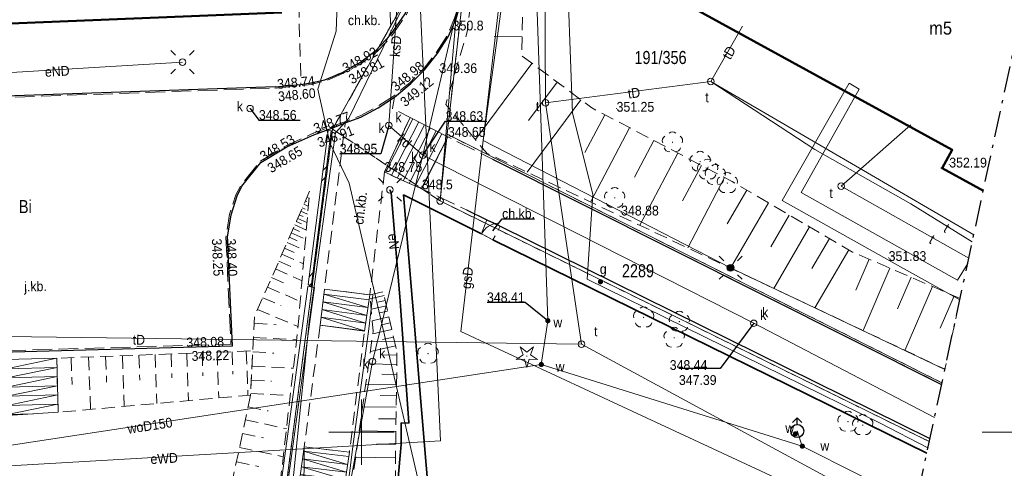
# Model space of a CAD drawing. Header units: metres. Extents: x 6605396 to 6605688, y 5559202 to 5559407.
# Tile 5 of 12: x 6605574 to 6605649, y 5559247 to 5559282. Entities that reach past the tile are written whole.
import ezdxf

# ---------------------------------------------------------------- set-up
doc = ezdxf.new("R2010")
doc.units = ezdxf.units.M
doc.header["$MEASUREMENT"] = 0
for name, pattern in [('1.0_0.5', [1.5, 1, -0.5]), ('1.5_0.5', [2, 1.5, -0.5]), ('212-500', [3.5, 2, -0.625, 0.25, -0.625]), ('219-500', [0]), ('egug-500', [1, 0.5, -0.5]), ('otof_500', [0])]:
    doc.linetypes.add(name, pattern=pattern)
doc.layers.get('0').update_dxf_attribs({"color": 2, "linetype": 'CONTINUOUS', "lineweight": 5})
for name, color, linetype in [('000 Inne (niezydentyfikowane)', 7, 'CONTINUOUS'), ('202-punkt graniczny', 7, 'CONTINUOUS'), ('203-punkt graniczny', 7, 'CONTINUOUS'), ('210-oznaczenie konturu użytku gruntowego', 7, 'CONTINUOUS'), ('211-numer działki ewidencyjnej', 7, 'CONTINUOUS'), ('218-kontur użytku gruntowego', 7, 'CONTINUOUS'), ('219-działka ewidencyjna', 7, 'CONTINUOUS'), ('312-budynek ewidencyjny', 7, 'CONTINUOUS'), ('312-oznaczenie budynku ewidencyjnego-Atr117', 7, 'CONTINUOUS'), ('chodnik', 7, 'CONTINUOUS'), ('chodnik-Atr17', 7, 'CONTINUOUS'), ('drzewo iglaste', 7, 'CONTINUOUS'), ('drzewo liściaste', 7, 'CONTINUOUS'), ('furtka', 7, 'CONTINUOUS'), ('hydrant', 7, 'CONTINUOUS'), ('inna budowla', 7, 'CONTINUOUS'), ('jezdnia', 7, 'CONTINUOUS'), ('jezdnia-Atr17', 7, 'CONTINUOUS'), ('komora podziemna', 7, 'CONTINUOUS'), ('krawężnik', 7, 'CONTINUOUS'), ('latarnia', 7, 'CONTINUOUS'), ('maszt oświetleniowy', 7, 'CONTINUOUS'), ('Obszar opracowania', 7, 'CONTINUOUS'), ('obudowa ochronna przewodu', 7, 'CONTINUOUS'), ('ogrodzenie trwałe', 7, 'CONTINUOUS'), ('pikieta naturalna', 7, 'CONTINUOUS'), ('pikieta naturalna-Atr2', 7, 'CONTINUOUS'), ('pikieta sztuczna', 7, 'CONTINUOUS'), ('pikieta sztuczna-Atr2', 7, 'CONTINUOUS'), ('plac gier i zabaw', 7, 'CONTINUOUS'), ('przewód ciepłowniczy', 7, 'CONTINUOUS'), ('przewód elektroenergetyczny podziemny', 7, 'CONTINUOUS'), ('przewód elektroenergetyczny podziemny-Atr1', 7, 'CONTINUOUS'), ('przewód gazowy', 7, 'CONTINUOUS'), ('przewód gazowy-Atr1', 7, 'CONTINUOUS'), ('przewód kanalizacyjny', 7, 'CONTINUOUS'), ('przewód kanalizacyjny-Atr1', 7, 'CONTINUOUS'), ('przewód telekomunikacyjny podziemny', 7, 'CONTINUOUS'), ('przewód telekomunikacyjny podziemny-Atr1', 7, 'CONTINUOUS'), ('przewód wodociągowy', 7, 'CONTINUOUS'), ('przewód wodociągowy-Atr1', 7, 'CONTINUOUS'), ('Punkt budynku', 7, 'CONTINUOUS'), ('rzedna', 7, 'CONTINUOUS'), ('rzedna-Atr2', 7, 'CONTINUOUS'), ('rzedna-Atr3', 7, 'CONTINUOUS'), ('schody w ciągu komunikacyjnym', 7, 'CONTINUOUS'), ('skarpa nieumocniona', 7, 'CONTINUOUS'), ('studnia kanalizacyjna', 7, 'CONTINUOUS'), ('studnia kanalizacyjna-Atr17', 7, 'CONTINUOUS'), ('słup przewodów napowietrznych', 7, 'CONTINUOUS'), ('Wstawianie ramki sekcyjnej z opisem', 7, 'CONTINUOUS'), ('właz do komory lub kanału - okrągły', 7, 'CONTINUOUS'), ('właz do komory lub kanału - okrągły-Atr17', 7, 'CONTINUOUS'), ('zasuwa lub zawór', 7, 'CONTINUOUS'), ('zasuwa lub zawór-Atr17', 7, 'CONTINUOUS'), ('ściana oporowa (linia)', 7, 'CONTINUOUS'), ('ściana oporowa (poligon)', 7, 'CONTINUOUS')]:
    doc.layers.add(name, color=color, linetype=linetype)
doc.styles.get("Standard").update_dxf_attribs({"font": 'Working1250.shx', "width": 0.75})
doc.linetypes.add('902-500', pattern='A,3.75,0,[1,ksztalty.shx,S=0.5,R=0,X=0,Y=0],3.75', length=7.5)
doc.linetypes.add('otdn_500', pattern='A,5,0,[21,ksztalty.shx,S=0.5,R=0,X=-1,Y=0]', length=5)

# ---------------------------------------------------------------- blocks, each defined once
blk = doc.blocks.new('PUNKTBUD')
at = {"color": 0}
blk.add_circle((0, 0), 0.045, dxfattribs=at)
blk = doc.blocks.new('203')
at = {"linetype": 'Continuous', "lineweight": 0}
h = blk.add_hatch(color=0, dxfattribs=at)
edge = h.paths.add_edge_path()
edge.add_arc((0, 0), 0.045, 0, 360)
blk = doc.blocks.new('202')
at = {"color": 0, "linetype": 'Continuous', "lineweight": 0}
blk.add_circle((0, 0), 0.25, dxfattribs=at)
blk = doc.blocks.new('OP021')
at = {"linetype": 'Continuous', "lineweight": 13}
h = blk.add_hatch(color=0, dxfattribs=at)
edge = h.paths.add_edge_path()
edge.add_arc((0, 0), 0.05, 0, 360)
at = {"color": 0, "linetype": 'Continuous', "lineweight": 13}
for centre, start, end in [((0, 0.4), 49.272, 130.728), ((-0.38, 0.124), 121.308, 202.548), ((0.38, 0.124), 337.452, 58.692), ((-0.235, -0.324), 193.221, 274.871), ((0.235, -0.324), 265.129, 346.779)]:
    blk.add_arc(centre, 0.4, start, end, dxfattribs=at)
blk = doc.blocks.new('US15')
at = {"color": 0, "linetype": 'Continuous', "lineweight": 13}
blk.add_circle((0, 0), 0.25, dxfattribs=at)
blk = doc.blocks.new('US22')
at = {"color": 0, "linetype": 'Continuous', "lineweight": 13}
blk.add_circle((0, 0), 0.25, dxfattribs=at)
blk = doc.blocks.new('PW01')
at = {"linetype": 'Continuous', "lineweight": 13}
h = blk.add_hatch(color=0, dxfattribs=at)
edge = h.paths.add_edge_path()
edge.add_arc((0, 0), 0.045, 0, 360)
blk = doc.blocks.new('SUEM')
at = {"linetype": 'Continuous'}
h = blk.add_hatch(color=0, dxfattribs=at)
h.dxf.hatch_style = 1
edge = h.paths.add_edge_path()
edge.add_arc((0, 0), 0.25, 0, 360)
at = {"color": 0, "linetype": 'Continuous'}
for p, q in [((-0.53, 0.531), (-0.882, 0.885)), ((0.532, 0.531), (0.884, 0.885)), ((-0.53, -0.53), (-0.882, -0.883)), ((0.532, -0.53), (0.884, -0.883))]:
    blk.add_line(p, q, dxfattribs=at)
blk.add_circle((0, 0), 0.25, dxfattribs=at)
blk = doc.blocks.new('SM01')
at = {"color": 0, "linetype": 'Continuous', "lineweight": 13}
for p, q in [((-0.53, 0.531), (-0.883, 0.884)), ((0.531, 0.531), (0.884, 0.884)), ((-0.53, -0.53), (-0.883, -0.883)), ((0.531, -0.53), (0.884, -0.883))]:
    blk.add_line(p, q, dxfattribs=at)
blk.add_circle((0, 0), 0.25, dxfattribs=at)
blk = doc.blocks.new('US25')
at = {"linetype": 'Continuous', "lineweight": 0}
h = blk.add_hatch(color=0, dxfattribs=at)
edge = h.paths.add_edge_path()
edge.add_arc((0, 0), 0.2, 0, 360)
blk = doc.blocks.new('SUWH')
at = {"color": 0, "linetype": 'Continuous'}
for p in [(-0.354, 0.646), (0, 0.5), (0.354, 0.646)]:
    blk.add_line(p, (0, 1), dxfattribs=at)
blk.add_circle((0, 0), 0.5, dxfattribs=at)
blk = doc.blocks.new('OK04')
at = {"color": 0, "linetype": 'Continuous', "lineweight": 0}
blk.add_arc((1.5, 0.001), 1.5, 120, 180, dxfattribs=at)
blk = doc.blocks.new('OP011')
at = {"linetype": 'Continuous', "lineweight": 13}
h = blk.add_hatch(color=0, dxfattribs=at)
edge = h.paths.add_edge_path()
edge.add_arc((0, 0), 0.05, 0, 360)
at = {"color": 0, "linetype": 'Continuous', "lineweight": 13}
for p, q in [((-0.828, -0.268), (-0.283, 0.093)), ((-0.283, 0.093), (-0.512, 0.706)), ((-0.512, 0.706), (0, 0.299)), ((0, 0.299), (0.512, 0.706)), ((0.512, 0.706), (0.283, 0.093)), ((0.283, 0.093), (0.828, -0.268)), ((-0.175, -0.24), (-0.828, -0.268)), ((0, -0.87), (-0.175, -0.24)), ((0.175, -0.24), (0, -0.87)), ((0.828, -0.268), (0.175, -0.24))]:
    blk.add_line(p, q, dxfattribs=at)

msp = doc.modelspace()

# ---------------------------------------------------------------- linework, layer by layer
at = {"layer": '000 Inne (niezydentyfikowane)', "color": 7, "linetype": 'Continuous', "lineweight": 13}
for p, q in [((6605612.28, 5559280.25), (6605610.14, 5559280.3)), ((6605613.04, 5559278.23), (6605608.71, 5559272.41)), ((6605614.97, 5559276.8), (6605612.78, 5559273.85)), ((6605616.79, 5559275.45), (6605612.67, 5559269.91)), ((6605618.62, 5559274.3), (6605617.1, 5559271.42)), ((6605620.5, 5559273.31), (6605617.52, 5559267.62)), ((6605622.37, 5559272.34), (6605620.89, 5559269.53)), ((6605624.2, 5559271.37), (6605621.3, 5559265.84)), ((6605626.01, 5559270.42), (6605624.58, 5559267.7)), ((6605627.79, 5559269.49), (6605624.97, 5559264.11)), ((6605629.5, 5559268.52), (6605628, 5559265.96)), ((6605631.14, 5559267.56), (6605628.23, 5559262.57)), ((6605632.74, 5559266.62), (6605631.33, 5559264.2)), ((6605634.3, 5559265.72), (6605631.55, 5559261.01)), ((6605635.81, 5559264.83), (6605634.48, 5559262.54)), ((6605637.29, 5559263.96), (6605634.7, 5559259.52)), ((6605638.86, 5559263.24), (6605637.84, 5559260.88)), ((6605640.45, 5559262.56), (6605638.4, 5559257.78)), ((6605642.07, 5559261.86), (6605641.03, 5559259.44)), ((6605601.73, 5559260.46), (6605600.66, 5559260.22)), ((6605643.71, 5559261.16), (6605641.6, 5559256.27)), ((6605601.81, 5559260.08), (6605601.25, 5559259.96)), ((6605645.36, 5559260.44), (6605644.29, 5559257.97)), ((6605601.9, 5559259.68), (6605600.73, 5559259.42)), ((6605601.99, 5559259.27), (6605601.38, 5559259.13)), ((6605602.09, 5559258.83), (6605600.81, 5559258.54)), ((6605602.2, 5559258.37), (6605601.52, 5559258.22)), ((6605602.31, 5559257.86), (6605600.85, 5559257.53)), ((6605602.44, 5559257.27), (6605601.6, 5559257.09)), ((6605602.59, 5559256.62), (6605600.67, 5559256.19)), ((6605602.71, 5559255.93), (6605601.66, 5559255.9)), ((6605602.7, 5559255.2), (6605600.53, 5559255.23)), ((6605602.69, 5559254.43), (6605601.56, 5559254.45)), ((6605602.68, 5559253.63), (6605600.31, 5559253.67)), ((6605602.66, 5559252.8), (6605601.43, 5559252.82)), ((6605602.65, 5559251.93), (6605600.08, 5559251.96)), ((6605602.64, 5559251.02), (6605601.3, 5559251.04)), ((6605602.63, 5559250.07), (6605599.82, 5559250.11)), ((6605602.61, 5559249.08), (6605601.15, 5559249.1)), ((6605602.6, 5559248.05), (6605599.54, 5559248.09))]:
    msp.add_line(p, q, dxfattribs=at)
at = {"layer": '218-kontur użytku gruntowego', "color": 3, "linetype": 'egug-500', "lineweight": 18, "flags": 128}
for points in [[(6605604.2, 5559284.6), (6605597.78, 5559273.2)], [(6605597.78, 5559273.2), (6605604.2, 5559284.6)], [(6605606.55, 5559272.81), (6605607.82, 5559283.98)], [(6605607.82, 5559283.98), (6605606.55, 5559272.81)], [(6605593.27, 5559238.55), (6605597.78, 5559273.2)], [(6605597.78, 5559273.2), (6605593.27, 5559238.55)], [(6605597.78, 5559273.2), (6605606.02, 5559267.7)], [(6605606.02, 5559267.7), (6605597.78, 5559273.2)], [(6605644.431, 5559253.784), (6605606.55, 5559272.81)], [(6605606.55, 5559272.81), (6605644.431, 5559253.784)], [(6605606.02, 5559267.7), (6605643.462, 5559249.287)], [(6605643.462, 5559249.287), (6605606.02, 5559267.7)]]:
    msp.add_lwpolyline(points, dxfattribs=at)
at = {"layer": '219-działka ewidencyjna', "color": 7, "linetype": '219-500', "lineweight": 18, "flags": 128}
for points in [[(6605606.02, 5559267.7), (6605609.96, 5559313.32)], [(6605604.2, 5559284.6), (6605597.78, 5559273.2)], [(6605607.82, 5559283.98), (6605606.55, 5559272.81)], [(6605597.78, 5559273.2), (6605589.649, 5559210.756)], [(6605606.02, 5559267.7), (6605606.55, 5559272.81)], [(6605644.431, 5559253.784), (6605606.55, 5559272.81)], [(6605643.462, 5559249.287), (6605606.02, 5559267.7)]]:
    msp.add_lwpolyline(points, dxfattribs=at)
at = {"layer": '312-budynek ewidencyjny', "color": 7, "linetype": 'Continuous', "lineweight": 50, "flags": 128}
for points in [[(6605645.21, 5559271.62), (6605618.86, 5559286.08)], [(6605593.89, 5559282.13), (6605568.06, 5559281.07)], [(6605644.44, 5559270.22), (6605645.21, 5559271.62)], [(6605647.599, 5559268.486), (6605644.44, 5559270.22)]]:
    msp.add_lwpolyline(points, dxfattribs=at)
at = {"layer": 'chodnik', "color": 7, "linetype": '1.0_0.5', "lineweight": 18, "flags": 128}
for points in [[(6605595.19, 5559282.75), (6605595.36, 5559276.62), (6605596.12, 5559276.74), (6605597.18, 5559276.97), (6605598.58, 5559277.57), (6605599.92, 5559278.32), (6605601.11, 5559279.23), (6605602.25, 5559280.44), (6605601.83, 5559291.06), (6605601.78, 5559291.05), (6605597.75, 5559290.91), (6605597.97, 5559284.81), (6605596.7, 5559283.86), (6605595.8, 5559283.19)], [(6605603.71, 5559274.09), (6605602.36, 5559274.77), (6605602.51, 5559275.65), (6605601.28, 5559274.84), (6605599.94, 5559274.11), (6605598.75, 5559273.67), (6605597.15, 5559260.96), (6605600.63, 5559260.52), (6605601.76, 5559269.92), (6605603.08, 5559269.29), (6605601.76, 5559269.92)], [(6605609.6, 5559266.27), (6605609.18, 5559265.18), (6605610.06, 5559264.73), (6605610.61, 5559265.78)], [(6605596.82, 5559258.2), (6605595.61, 5559248.88), (6605599.07, 5559248.48), (6605600.23, 5559257.75)]]:
    msp.add_lwpolyline(points, close=True, dxfattribs=at)
at = {"layer": 'chodnik-Atr17', "color": 7, "flags": 128}
msp.add_lwpolyline([(6605610.06, 5559265.41), (6605610.76, 5559266.34), (6605613.236, 5559266.34)], dxfattribs=at)
at = {"layer": 'furtka', "color": 7, "linetype": 'otof_500', "lineweight": 18, "flags": 128}
msp.add_lwpolyline([(6605609.18, 5559265.18), (6605610.06, 5559264.73)], dxfattribs=at)
at = {"layer": 'inna budowla', "color": 7, "linetype": 'Continuous', "lineweight": 18, "flags": 128}
msp.add_lwpolyline([(6605597.05, 5559231.05), (6605597.69, 5559235.54), (6605598.76, 5559244.39), (6605599.34, 5559248.91), (6605600.56, 5559257.91), (6605600.87, 5559260.52)], dxfattribs=at)
at = {"layer": 'jezdnia', "color": 7, "linetype": '1.5_0.5', "lineweight": 18, "flags": 128}
msp.add_lwpolyline([(6605569.83, 5559275.53), (6605570.33, 5559261.6), (6605559.04, 5559261.38), (6605559.35, 5559257.42), (6605570.48, 5559257.58), (6605570.53, 5559256.19), (6605590, 5559256.74), (6605589.61, 5559264.93), (6605589.89, 5559266.69), (6605590.37, 5559268.16), (6605590.76, 5559268.9), (6605592.25, 5559270.75), (6605594.22, 5559271.93), (6605596.3, 5559272.88), (6605597.78, 5559273.42), (6605598.73, 5559273.76), (6605599.9, 5559274.21), (6605601.23, 5559274.94), (6605602.45, 5559275.72), (6605603.71, 5559276.78), (6605604.79, 5559277.86), (6605605.7, 5559279.04), (6605606.53, 5559280.33), (6605607.12, 5559281.69), (6605607.54, 5559283.16), (6605609.69, 5559306.63), (6605609.81, 5559307.3), (6605610.33, 5559308.33), (6605610.73, 5559309), (6605611.42, 5559309.83), (6605611.91, 5559310.27), (6605612.77, 5559310.93), (6605613.51, 5559311.2), (6605613.85, 5559311.23), (6605614.22, 5559312.04), (6605606.93, 5559315.54), (6605605.44, 5559298.46), (6605604.25, 5559284.49), (6605604.04, 5559283.39), (6605603.44, 5559281.98), (6605602.3, 5559280.31), (6605601.2, 5559279.15), (6605599.98, 5559278.22), (6605598.62, 5559277.47), (6605597.22, 5559276.88), (6605596.13, 5559276.62), (6605595.35, 5559276.53), (6605593.39, 5559276.34)], close=True, dxfattribs=at)
for points in [[(6605644.405, 5559253.666), (6605610.02, 5559270.9), (6605606.61, 5559272.6), (6605604.6, 5559268.62), (6605608.03, 5559267.02)], [(6605608.03, 5559267.02), (6605610.61, 5559265.78), (6605643.511, 5559249.514)]]:
    msp.add_lwpolyline(points, dxfattribs=at)
at = {"layer": 'krawężnik', "color": 7, "linetype": 'Continuous', "lineweight": 25, "flags": 128}
for points in [[(6605596.35, 5559272.77), (6605597.8, 5559273.31), (6605598.75, 5559273.67), (6605599.94, 5559274.11), (6605601.28, 5559274.84), (6605602.51, 5559275.65), (6605603.77, 5559276.68), (6605604.85, 5559277.77), (6605605.79, 5559278.97), (6605606.64, 5559280.26), (6605607.23, 5559281.65), (6605607.66, 5559283.13), (6605609.79, 5559306.64)], [(6605599.92, 5559278.32), (6605601.11, 5559279.23), (6605602.25, 5559280.44), (6605603.33, 5559282.02), (6605603.94, 5559283.39), (6605604.13, 5559284.48), (6605605.14, 5559295.9)], [(6605593.38, 5559276.44), (6605595.36, 5559276.62), (6605596.12, 5559276.74), (6605597.18, 5559276.97), (6605598.58, 5559277.57), (6605599.92, 5559278.32)], [(6605593.38, 5559276.44), (6605569.74, 5559275.61), (6605570.22, 5559261.68), (6605559.14, 5559261.48)], [(6605590.02, 5559266.65), (6605590.47, 5559268.1), (6605590.84, 5559268.84), (6605592.29, 5559270.65), (6605594.27, 5559271.84), (6605596.35, 5559272.77)], [(6605610.02, 5559270.9), (6605644.405, 5559253.666)], [(6605559.35, 5559257.33), (6605570.39, 5559257.49), (6605570.45, 5559256.08), (6605590.12, 5559256.61), (6605589.74, 5559264.94), (6605590.02, 5559266.65)], [(6605608.03, 5559267.02), (6605609.6, 5559266.27), (6605610.61, 5559265.78), (6605643.511, 5559249.514)]]:
    msp.add_lwpolyline(points, dxfattribs=at)
at = {"layer": 'Obszar opracowania', "color": 7, "linetype": '212-500', "lineweight": 25, "flags": 128}
msp.add_lwpolyline([(6605574.41, 5559385.49), (6605566.82, 5559298.44), (6605521.47, 5559277.55), (6605522.93, 5559208.52), (6605592.75, 5559210.86), (6605640.73, 5559236.61), (6605668.25, 5559364.32)], close=True, dxfattribs=at)
at = {"layer": 'obudowa ochronna przewodu', "color": 1, "linetype": 'Continuous', "lineweight": 35, "flags": 128}
msp.add_lwpolyline([(6605602, 5559237.73), (6605598.73, 5559237.99), (6605598.66, 5559237.99), (6605598.73, 5559237.99), (6605602, 5559237.73), (6605603.04, 5559249.06), (6605603.02, 5559250.71), (6605603.62, 5559250.72), (6605602.95, 5559260.03), (6605602.27, 5559268.34), (6605602.17, 5559268.56)], dxfattribs=at)
at = {"layer": 'ogrodzenie trwałe', "color": 7, "linetype": '902-500', "lineweight": 35, "flags": 128}
for points in [[(6605609.18, 5559265.18), (6605603.21, 5559268.16), (6605605.3, 5559243.23), (6605606.63, 5559242.54)], [(6605643.273, 5559248.409), (6605610.06, 5559264.73)]]:
    msp.add_lwpolyline(points, dxfattribs=at)
at = {"layer": 'plac gier i zabaw', "color": 7, "linetype": '1.0_0.5', "lineweight": 18, "flags": 128}
msp.add_lwpolyline([(6605643.273, 5559248.409), (6605610.06, 5559264.73), (6605609.18, 5559265.18), (6605603.21, 5559268.16), (6605605.3, 5559243.23)], dxfattribs=at)
at = {"layer": 'przewód ciepłowniczy', "color": 212, "linetype": 'Continuous', "lineweight": 18, "flags": 128}
msp.add_lwpolyline([(6605645.801, 5559260.145), (6605641.26, 5559262.65), (6605632.21, 5559267.74), (6605637.33, 5559276.72), (6605638.09, 5559276.27), (6605633.66, 5559268.36), (6605645.63, 5559261.63), (6605646.4, 5559262.921)], dxfattribs=at)
at = {"layer": 'przewód elektroenergetyczny podziemny', "color": 1, "linetype": 'Continuous', "lineweight": 18, "flags": 128}
for points in [[(6605590.942, 5559210.799), (6605591.33, 5559210.93), (6605593.89, 5559237.92), (6605595.99, 5559258.44), (6605597.99, 5559272.92), (6605599.03, 5559274.03), (6605604.31, 5559284.94), (6605603.62, 5559300.19), (6605602.62, 5559311.72), (6605598.84, 5559323.47), (6605598.12, 5559343.5)], [(6605644.653, 5559254.814), (6605628.25, 5559262.59), (6605609.31, 5559272.34), (6605611.55, 5559288.75), (6605613.46, 5559305), (6605618.41, 5559314.16), (6605615.29, 5559316.14)], [(6605605.78, 5559314.82), (6605604.34, 5559310.22), (6605602.8, 5559307.79), (6605601.04, 5559306.33), (6605599.45, 5559303.65), (6605598.48, 5559292.34), (6605598.06, 5559280.7), (6605596.65, 5559276.26), (6605597.58, 5559272.15), (6605599.05, 5559269.06), (6605604.88, 5559244.04)], [(6605569.53, 5559247.24), (6605606.04, 5559249.34), (6605604.09, 5559291.09), (6605603.25, 5559311.57), (6605592.7, 5559310.99)], [(6605563.12, 5559280.45), (6605563.81, 5559278.59), (6605567.67, 5559277.2), (6605586.29, 5559278.32)], [(6605602, 5559237.73), (6605603.04, 5559249.06), (6605603.02, 5559250.71), (6605603.62, 5559250.72), (6605602.95, 5559260.03), (6605602.27, 5559268.34), (6605602.17, 5559268.56)]]:
    msp.add_lwpolyline(points, dxfattribs=at)
at = {"layer": 'przewód gazowy', "color": 52, "linetype": 'Continuous', "lineweight": 18, "flags": 128}
for points in [[(6605641.85, 5559241.808), (6605607.59, 5559257.71), (6605612, 5559295.51), (6605613.69, 5559307), (6605615.02, 5559312.65), (6605623.63, 5559328.12), (6605630.97, 5559342.28)], [(6605616.55, 5559302.76), (6605615.72, 5559300.88), (6605615.42, 5559299.11), (6605615.66, 5559287.56), (6605616.15, 5559274.42), (6605617.7, 5559268.22), (6605617.28, 5559261.71), (6605639.71, 5559250.7), (6605643.357, 5559248.8)]]:
    msp.add_lwpolyline(points, dxfattribs=at)
at = {"layer": 'przewód kanalizacyjny', "color": 34, "linetype": 'Continuous', "lineweight": 18, "flags": 128}
for points in [[(6605598.22, 5559241.19), (6605600.84, 5559255.41), (6605604.69, 5559271.21), (6605611.95, 5559302.08), (6605612.54, 5559313.34), (6605611.71, 5559348.4), (6605636.19, 5559359.14), (6605647.05, 5559355.53), (6605655.79, 5559351.81), (6605659.73, 5559350.24), (6605664.614, 5559347.448)], [(6605595.35, 5559333.19), (6605596.33, 5559326.9), (6605597.79, 5559310.05), (6605602.37, 5559303.98), (6605603.11, 5559288.5), (6605602.09, 5559273.48)], [(6605602.09, 5559273.48), (6605604.69, 5559271.21)], [(6605604.69, 5559271.21), (6605630.02, 5559258.34), (6605643.859, 5559251.13)]]:
    msp.add_lwpolyline(points, dxfattribs=at)
at = {"layer": 'przewód telekomunikacyjny podziemny', "color": 30, "linetype": 'Continuous', "lineweight": 18, "flags": 128}
for points in [[(6605616.84, 5559256.75), (6605614.09, 5559275.21), (6605613.96, 5559299.94)], [(6605626.74, 5559276.85), (6605629.15, 5559281.08)], [(6605614.09, 5559275.21), (6605626.74, 5559276.85)], [(6605626.74, 5559276.85), (6605646.87, 5559265.104)], [(6605646.755, 5559264.571), (6605642.05, 5559267.48), (6605634.71, 5559271.63), (6605626.74, 5559276.85)], [(6605646.487, 5559263.327), (6605636.71, 5559268.83), (6605642.05, 5559273.53)], [(6605568.96, 5559257.39), (6605616.84, 5559256.75)], [(6605616.84, 5559256.75), (6605642.118, 5559243.05)]]:
    msp.add_lwpolyline(points, dxfattribs=at)
at = {"layer": 'przewód wodociągowy', "color": 5, "linetype": 'Continuous', "lineweight": 18, "flags": 128}
for points in [[(6605613.76, 5559255.19), (6605614.26, 5559258.54), (6605613.37, 5559284.43), (6605612.63, 5559308.24), (6605614.16, 5559334.2), (6605619.52, 5559344.33), (6605630.28, 5559365.54)], [(6605561.6, 5559247.25), (6605613.76, 5559255.19)], [(6605613.76, 5559255.19), (6605633.74, 5559248.94), (6605642.444, 5559244.563)], [(6605633.35, 5559250.1), (6605633.74, 5559248.94)]]:
    msp.add_lwpolyline(points, dxfattribs=at)
at = {"layer": 'rzedna-Atr2', "color": 7, "flags": 128}
for points in [[(6605591.46, 5559274.77), (6605592.14, 5559273.89), (6605595.286, 5559273.89)], [(6605602.09, 5559273.48), (6605601.47, 5559271.31), (6605598.324, 5559271.31)], [(6605604.69, 5559271.21), (6605606.43, 5559273.8), (6605609.576, 5559273.8)], [(6605614.26, 5559258.54), (6605612.52, 5559259.93), (6605609.603, 5559259.93)], [(6605630.02, 5559258.34), (6605627.44, 5559254.88), (6605624.294, 5559254.88)]]:
    msp.add_lwpolyline(points, dxfattribs=at)
at = {"layer": 'schody w ciągu komunikacyjnym', "color": 7, "linetype": 'Continuous', "lineweight": 18, "flags": 128}
msp.add_lwpolyline([(6605603.08, 5559269.29), (6605604.6, 5559268.62), (6605606.61, 5559272.6), (6605603.71, 5559274.09), (6605601.76, 5559269.92)], close=True, dxfattribs=at)
for points in [[(6605601.831, 5559269.886), (6605603.932, 5559273.976)], [(6605602.283, 5559269.671), (6605604.377, 5559273.747)], [(6605602.734, 5559269.455), (6605604.822, 5559273.519)], [(6605603.187, 5559269.243), (6605605.267, 5559273.29)], [(6605603.645, 5559269.041), (6605605.711, 5559273.062)], [(6605604.104, 5559268.839), (6605606.156, 5559272.833)], [(6605604.562, 5559268.637), (6605606.601, 5559272.605)], [(6605597.15, 5559260.96), (6605596.82, 5559258.2), (6605596.82, 5559258.2), (6605600.23, 5559257.75), (6605600.23, 5559257.75), (6605600.63, 5559260.52), (6605600.63, 5559260.52), (6605597.15, 5559260.96), (6605596.82, 5559258.2), (6605600.23, 5559257.76), (6605596.89, 5559258.8), (6605600.32, 5559258.35), (6605596.96, 5559259.39), (6605600.4, 5559258.95), (6605597.03, 5559259.99), (6605600.49, 5559259.54), (6605597.11, 5559260.58), (6605600.57, 5559260.14)], [(6605576.67, 5559255.67), (6605576.77, 5559251.53), (6605576.77, 5559251.53), (6605572.89, 5559251.29), (6605572.89, 5559251.29), (6605572.78, 5559255.56), (6605572.78, 5559255.56), (6605576.67, 5559255.67), (6605572.78, 5559255.56), (6605576.67, 5559255.66), (6605572.8, 5559254.86), (6605576.69, 5559254.96), (6605572.82, 5559254.16), (6605576.7, 5559254.26), (6605572.83, 5559253.46), (6605576.72, 5559253.56), (6605572.85, 5559252.76), (6605576.74, 5559252.86), (6605572.87, 5559252.06), (6605576.75, 5559252.16), (6605572.89, 5559251.36), (6605574.87, 5559251.41)], [(6605595.61, 5559248.88), (6605595.06, 5559244.99), (6605595.06, 5559244.99), (6605598.5, 5559244.56), (6605598.5, 5559244.56), (6605599.07, 5559248.48), (6605599.07, 5559248.48), (6605595.61, 5559248.88), (6605595.57, 5559244.93), (6605598.5, 5559244.57), (6605595.14, 5559245.58), (6605598.59, 5559245.17), (6605595.23, 5559246.18), (6605598.67, 5559245.76), (6605595.31, 5559246.77), (6605598.76, 5559246.35), (6605595.4, 5559247.36), (6605598.85, 5559246.95), (6605595.48, 5559247.96), (6605598.93, 5559247.54), (6605595.56, 5559248.55), (6605599.02, 5559248.14)]]:
    msp.add_lwpolyline(points, dxfattribs=at)
at = {"layer": 'skarpa nieumocniona', "color": 7, "linetype": '1.0_0.5', "lineweight": 18, "flags": 128}
for points in [[(6605612.42, 5559286.26), (6605612.25, 5559278.82), (6605617.63, 5559274.82), (6605628.36, 5559269.19), (6605637.59, 5559263.79), (6605645.82, 5559260.24), (6605644.66, 5559254.83), (6605609.59, 5559271.36), (6605606.44, 5559275.09), (6605608.09, 5559280.65), (6605609.78, 5559294.86)], [(6605568.29, 5559236.83), (6605568.36, 5559231.79), (6605580.21, 5559231.91), (6605591.91, 5559229.92), (6605595.13, 5559257.97), (6605596.02, 5559268.44), (6605591.81, 5559258.88), (6605591.5, 5559252.85), (6605587.75, 5559235.15), (6605583.44, 5559236.81)], [(6605602.71, 5559256.08), (6605602.55, 5559244.5), (6605601.37, 5559235.35), (6605599.75, 5559228.54), (6605599.34, 5559226.13), (6605597.69, 5559213.51), (6605595.22, 5559212.18), (6605595.86, 5559218.92), (6605597.95, 5559235.29), (6605599.06, 5559244.46), (6605599.63, 5559248.74), (6605600.88, 5559257.73), (6605600.63, 5559260.52), (6605601.66, 5559260.75)], [(6605576.67, 5559255.67), (6605576.77, 5559251.53), (6605591.5, 5559252.85), (6605591.67, 5559256.23)]]:
    msp.add_lwpolyline(points, close=True, dxfattribs=at)
for points in [[(6605595.58, 5559267.45), (6605595.92, 5559267.3)], [(6605595.7, 5559267.71), (6605595.82, 5559267.66)], [(6605595.82, 5559267.98), (6605595.98, 5559267.91)], [(6605595.23, 5559266.64), (6605595.54, 5559266.51)], [(6605595.35, 5559266.91), (6605595.87, 5559266.68)], [(6605595.46, 5559267.18), (6605595.68, 5559267.08)], [(6605594.89, 5559265.87), (6605595.77, 5559265.48)], [(6605595, 5559266.13), (6605595.4, 5559265.96)], [(6605595.11, 5559266.37), (6605595.82, 5559266.06)], [(6605594.62, 5559265.27), (6605595.71, 5559264.79)], [(6605594.76, 5559265.59), (6605595.25, 5559265.37)], [(6605594.3, 5559264.53), (6605595.64, 5559263.94)], [(6605594.47, 5559264.92), (6605595.07, 5559264.66)], [(6605593.9, 5559263.62), (6605595.55, 5559262.89)], [(6605594.11, 5559264.1), (6605594.85, 5559263.77)], [(6605593.66, 5559263.09), (6605594.58, 5559262.69)], [(6605593.4, 5559262.5), (6605595.44, 5559261.6)], [(6605593.11, 5559261.84), (6605594.24, 5559261.34)], [(6605592.79, 5559261.11), (6605595.3, 5559260.01)], [(6605592.44, 5559260.3), (6605593.83, 5559259.69)], [(6605592.04, 5559259.4), (6605595.14, 5559258.09)], [(6605591.78, 5559258.36), (6605593.46, 5559258.23)], [(6605591.73, 5559257.25), (6605595.03, 5559257.08)], [(6605584.19, 5559255.95), (6605584.33, 5559252.21)], [(6605585.41, 5559256), (6605585.48, 5559254.16)], [(6605586.61, 5559256.04), (6605586.74, 5559252.42)], [(6605587.79, 5559256.08), (6605587.85, 5559254.31)], [(6605588.94, 5559256.13), (6605589.07, 5559252.63)], [(6605590.08, 5559256.17), (6605590.14, 5559254.45)], [(6605591.17, 5559256.21), (6605591.3, 5559252.83)], [(6605591.67, 5559256.15), (6605593.29, 5559256.06)], [(6605577.77, 5559255.71), (6605577.84, 5559253.67)], [(6605579.1, 5559255.76), (6605579.25, 5559251.75)], [(6605580.4, 5559255.81), (6605580.48, 5559253.84)], [(6605581.69, 5559255.86), (6605581.83, 5559251.98)], [(6605582.95, 5559255.9), (6605583.02, 5559254)], [(6605591.61, 5559255.06), (6605594.78, 5559254.9)], [(6605591.56, 5559254), (6605593.11, 5559253.92)], [(6605591.51, 5559252.96), (6605594.54, 5559252.81)], [(6605591.31, 5559251.96), (6605592.84, 5559251.64)], [(6605591.1, 5559250.95), (6605594.25, 5559250.28)], [(6605590.88, 5559249.91), (6605592.5, 5559249.57)], [(6605590.65, 5559248.84), (6605594, 5559248.13)], [(6605590.42, 5559247.73), (6605592.14, 5559247.37)]]:
    msp.add_lwpolyline(points, dxfattribs=at)
at = {"layer": 'Wstawianie ramki sekcyjnej z opisem', "color": 7, "linetype": 'Continuous', "lineweight": 13, "flags": 128}
for points in [[(6605600, 5559247.5), (6605600, 5559252.5)], [(6605597.5, 5559250), (6605602.5, 5559250)], [(6605647.5, 5559250), (6605652.5, 5559250)]]:
    msp.add_lwpolyline(points, dxfattribs=at)
at = {"layer": 'ściana oporowa (linia)', "color": 0, "lineweight": 18}
for p, q in [((6605589.037288, 5559210.777745), (6605595.892288, 5559261.153745)), ((6605595.892288, 5559261.153745), (6605596.14, 5559261.12))]:
    msp.add_line(p, q, dxfattribs=at)
at = {"layer": 'ściana oporowa (linia)', "color": 0, "linetype": 'otdn_500', "lineweight": 18}
for p, q in [((6605589.532712, 5559210.710255), (6605596.387712, 5559261.086255)), ((6605596.387712, 5559261.086255), (6605596.14, 5559261.12))]:
    msp.add_line(p, q, dxfattribs=at)
at = {"layer": 'ściana oporowa (poligon)', "color": 7, "linetype": 'Continuous', "lineweight": 18, "flags": 128}
msp.add_lwpolyline([(6605596.14, 5559261.12), (6605595.9, 5559261.31), (6605597.43, 5559273.09), (6605597.66, 5559273.07)], close=True, dxfattribs=at)
msp.add_lwpolyline([(6605596.14, 5559261.12), (6605595.9, 5559261.31), (6605597.43, 5559273.09), (6605597.66, 5559273.07)], close=True, dxfattribs=at)
for points in [[(6605597.033, 5559270.031), (6605597.309, 5559270.307)], [(6605596.927, 5559269.218), (6605597.205, 5559269.497)], [(6605595.977, 5559261.904), (6605596.278, 5559262.205)], [(6605596.006, 5559261.226), (6605596.175, 5559261.395)]]:
    msp.add_lwpolyline(points, dxfattribs=at)

# ---------------------------------------------------------------- block references
at = {"layer": '202-punkt graniczny', "color": 7, "linetype": 'Continuous', "lineweight": 18}
msp.add_blockref('202', (6605606.02, 5559267.7), dxfattribs=at)
at = {"layer": '203-punkt graniczny', "color": 7, "linetype": 'Continuous', "lineweight": 18}
for p in [(6605597.78, 5559273.2), (6605606.55, 5559272.81)]:
    msp.add_blockref('203', p, dxfattribs=at)
at = {"layer": 'drzewo iglaste', "color": 94, "linetype": 'Continuous', "lineweight": 18}
msp.add_blockref('OP011', (6605612.65, 5559255.83), dxfattribs=at)
at = {"layer": 'drzewo liściaste', "color": 94, "linetype": 'Continuous', "lineweight": 18}
for p in [(6605623.8, 5559272.19), (6605625.92, 5559270.72), (6605626.49, 5559270.11), (6605627.08, 5559269.69), (6605628, 5559269.07), (6605619.38, 5559267.94), (6605621.59, 5559258.79), (6605624.33, 5559258.47), (6605623.93, 5559257.24), (6605605.09, 5559256.02), (6605637.24, 5559250.81), (6605638.37, 5559250.55)]:
    msp.add_blockref('OP021', p, dxfattribs=at)
at = {"layer": 'furtka', "color": 7, "linetype": 'Continuous', "lineweight": 18, "rotation": 332.916}
msp.add_blockref('OK04', (6605609.18, 5559265.18), dxfattribs=at)
at = {"layer": 'hydrant', "color": 5, "linetype": 'Continuous', "lineweight": 18}
msp.add_blockref('SUWH', (6605633.35, 5559250.1), dxfattribs=at)
at = {"layer": 'komora podziemna', "color": 30, "linetype": 'Continuous', "lineweight": 18}
for p in [(6605626.74, 5559276.85), (6605614.09, 5559275.21), (6605636.71, 5559268.83), (6605616.84, 5559256.75)]:
    msp.add_blockref('US15', p, dxfattribs=at)
at = {"layer": 'latarnia', "color": 7, "linetype": 'Continuous', "lineweight": 18}
for p in [(6605586.29, 5559278.32), (6605602.17, 5559268.56)]:
    msp.add_blockref('SM01', p, dxfattribs=at)
at = {"layer": 'maszt oświetleniowy', "color": 7, "linetype": 'Continuous', "lineweight": 18}
msp.add_blockref('SUEM', (6605628.25, 5559262.59), dxfattribs=at)
at = {"layer": 'pikieta naturalna', "color": 7, "linetype": 'Continuous', "lineweight": 13}
for p in [(6605606.98, 5559280.99), (6605604.62, 5559268.83)]:
    msp.add_blockref('PW01', p, dxfattribs=at)
at = {"layer": 'pikieta sztuczna', "color": 7, "linetype": 'Continuous', "lineweight": 13}
for p in [(6605598.58, 5559277.57), (6605598.62, 5559277.47), (6605605.96, 5559277.73), (6605593.38, 5559276.44), (6605593.39, 5559276.34), (6605602.45, 5559275.72), (6605602.51, 5559275.65), (6605619.52, 5559274.77), (6605596.3, 5559272.88), (6605596.35, 5559272.77), (6605606.61, 5559272.6), (6605592.25, 5559270.75), (6605592.29, 5559270.65), (6605644.99, 5559270.5), (6605601.76, 5559269.92), (6605619.87, 5559266.83), (6605589.61, 5559264.93), (6605589.74, 5559264.94), (6605640.35, 5559263.35), (6605590, 5559256.74), (6605590.12, 5559256.61)]:
    msp.add_blockref('PW01', p, dxfattribs=at)
at = {"layer": 'Punkt budynku', "color": 5, "linetype": 'Continuous', "lineweight": 18}
for p in [(6605645.21, 5559271.62), (6605644.44, 5559270.22)]:
    msp.add_blockref('PUNKTBUD', p, dxfattribs=at)
at = {"layer": 'rzedna', "color": 34, "linetype": 'Continuous', "lineweight": 18}
for p in [(6605591.46, 5559274.77), (6605602.09, 5559273.48), (6605604.69, 5559271.21), (6605630.02, 5559258.34), (6605630.02, 5559258.34)]:
    msp.add_blockref('PW01', p, dxfattribs=at)
at = {"layer": 'rzedna', "color": 5, "linetype": 'Continuous', "lineweight": 18}
msp.add_blockref('PW01', (6605614.26, 5559258.54), dxfattribs=at)
at = {"layer": 'studnia kanalizacyjna', "color": 34, "linetype": 'Continuous', "lineweight": 18}
for p in [(6605602.09, 5559273.48), (6605604.69, 5559271.21), (6605630.02, 5559258.34), (6605600.84, 5559255.41)]:
    msp.add_blockref('US15', p, dxfattribs=at)
at = {"layer": 'słup przewodów napowietrznych', "color": 7, "linetype": 'Continuous', "lineweight": 18}
msp.add_blockref('US15', (6605586.29, 5559278.32), dxfattribs=at)
at = {"layer": 'właz do komory lub kanału - okrągły', "color": 7, "linetype": 'Continuous', "lineweight": 18}
for p in [(6605626.74, 5559276.85), (6605591.46, 5559274.77), (6605614.09, 5559275.21), (6605602.09, 5559273.48), (6605604.69, 5559271.21), (6605636.71, 5559268.83), (6605630.02, 5559258.34), (6605616.84, 5559256.75), (6605600.84, 5559255.41)]:
    msp.add_blockref('US22', p, dxfattribs=at)
at = {"layer": 'zasuwa lub zawór', "color": 52, "linetype": 'Continuous', "lineweight": 18}
msp.add_blockref('US25', (6605618.29, 5559261.52), dxfattribs=at)
at = {"layer": 'zasuwa lub zawór', "color": 5, "linetype": 'Continuous', "lineweight": 18}
for p in [(6605614.26, 5559258.54), (6605613.76, 5559255.19), (6605633.21, 5559249.88), (6605633.74, 5559248.94)]:
    msp.add_blockref('US25', p, dxfattribs=at)

# ---------------------------------------------------------------- texts
at = {"layer": '210-oznaczenie konturu użytku gruntowego', "color": 3, "linetype": 'Continuous', "lineweight": 13, "insert": (6605574.26, 5559267.273333), "char_height": 1, "attachment_point": 5, "line_spacing_factor": 0.6}
msp.add_mtext('\\fArial|b0|i0|c238238|p39;\\H1x;\\W0.79;Bi', dxfattribs=at)
at = {"layer": '211-numer działki ewidencyjnej', "color": 7, "linetype": 'Continuous', "lineweight": 13, "char_height": 1, "attachment_point": 7, "line_spacing_factor": 0.6}
for s, insert in [('\\fArial|b0|i0|c238238|p39;\\H1x;\\W0.79;191/356', (6605620.89, 5559278.166667)), ('\\fArial|b0|i0|c238238|p39;\\H1x;\\W0.79;2289', (6605619.93, 5559261.846667))]:
    msp.add_mtext(s, dxfattribs=dict(at, insert=insert))
at = {"layer": '312-oznaczenie budynku ewidencyjnego-Atr117', "color": 7, "insert": (6605644.33, 5559280.923333), "char_height": 1, "attachment_point": 5, "line_spacing_factor": 0.6}
msp.add_mtext('\\fArial|b0|i0|c238238|p39;\\H1x;\\W0.9;m5', dxfattribs=at)
at = {"layer": 'chodnik-Atr17', "color": 7, "char_height": 0.75, "line_spacing_factor": 0.6}
for insert, attachment_point in [((6605598.95, 5559281.525), 4), ((6605610.76, 5559266.348), 7)]:
    msp.add_mtext('\\fArial|b0|i0|c238238|p39;\\H1x;\\W0.9;ch.kb.', dxfattribs=dict(at, insert=insert, attachment_point=attachment_point))
at = {"layer": 'chodnik-Atr17', "color": 7, "insert": (6605600.138235, 5559265.860343), "char_height": 0.75, "attachment_point": 7, "rotation": 83.1870175, "line_spacing_factor": 0.6}
msp.add_mtext('\\fArial|b0|i0|c238238|p39;\\H1x;\\W0.9;ch.kb.', dxfattribs=at)
at = {"layer": 'jezdnia-Atr17', "color": 7, "insert": (6605574.187059, 5559260.5401), "char_height": 0.75, "attachment_point": 7, "rotation": 1.61801914, "line_spacing_factor": 0.6}
msp.add_mtext('\\fArial|b0|i0|c238238|p39;\\H1x;\\W0.9;j.kb.', dxfattribs=at)
at = {"layer": 'pikieta naturalna-Atr2', "color": 7, "char_height": 0.75, "attachment_point": 7, "line_spacing_factor": 0.6}
for s, insert in [('\\fArial|b0|i0|c238238|p39;\\H1x;\\W0.9;350.8', (6605606.98, 5559280.74)), ('\\fArial|b0|i0|c238238|p39;\\H1x;\\W0.9;348.5', (6605604.62, 5559268.58))]:
    msp.add_mtext(s, dxfattribs=dict(at, insert=insert))
at = {"layer": 'pikieta sztuczna-Atr2', "color": 7, "char_height": 0.75, "attachment_point": 7, "line_spacing_factor": 0.6}
for s, insert, rotation in [('\\fArial|b0|i0|c238238|p39;\\H1x;\\W0.9;348.92', (6605598.802102, 5559277.461846), 29.23600866), ('\\fArial|b0|i0|c238238|p39;\\H1x;\\W0.9;348.81', (6605599.280725, 5559276.611081), 28.87499148), ('\\fArial|b0|i0|c238238|p39;\\H1x;\\W0.9;348.98', (6605602.648227, 5559276.036443), 39.26499724), ('\\fArial|b0|i0|c238238|p39;\\H1x;\\W0.9;348.74', (6605593.572632, 5559276.261027), 5.1939828), ('\\fArial|b0|i0|c238238|p39;\\H1x;\\W0.9;349.12', (6605603.348227, 5559274.856443), 39.26499724), ('\\fArial|b0|i0|c238238|p39;\\H1x;\\W0.9;348.60', (6605593.644122, 5559275.311166), 5.53702726), ('\\fArial|b0|i0|c238238|p39;\\H1x;\\W0.9;348.77', (6605596.49569, 5559272.855144), 20.04499048), ('\\fArial|b0|i0|c238238|p39;\\H1x;\\W0.9;348.91', (6605596.787249, 5559271.775719), 20.42597625), ('\\fArial|b0|i0|c238238|p39;\\H1x;\\W0.9;348.53', (6605592.508464, 5559270.715531), 30.92100299), ('\\fArial|b0|i0|c238238|p39;\\H1x;\\W0.9;348.65', (6605593.088782, 5559269.805722), 31.0060188), ('\\fArial|b0|i0|c238238|p39;\\H1x;\\W0.9;348.25', (6605588.520283, 5559264.80811), 272.72601666), ('\\fArial|b0|i0|c238238|p39;\\H1x;\\W0.9;348.40', (6605589.60026, 5559264.808607), 272.61198804), ('\\fArial|b0|i0|c238238|p39;\\H1x;\\W0.9;348.08', (6605586.597059, 5559256.4801), 1.61801914), ('\\fArial|b0|i0|c238238|p39;\\H1x;\\W0.9;348.22', (6605586.996732, 5559255.450091), 1.54299058)]:
    msp.add_mtext(s, dxfattribs=dict(at, insert=insert, rotation=rotation))
for s, insert in [('\\fArial|b0|i0|c238238|p39;\\H1x;\\W0.9;349.36', (6605605.96, 5559277.48)), ('\\fArial|b0|i0|c238238|p39;\\H1x;\\W0.9;351.25', (6605619.52, 5559274.52)), ('\\fArial|b0|i0|c238238|p39;\\H1x;\\W0.9;348.65', (6605606.61, 5559272.6)), ('\\fArial|b0|i0|c238238|p39;\\H1x;\\W0.9;352.19', (6605644.99, 5559270.25)), ('\\fArial|b0|i0|c238238|p39;\\H1x;\\W0.9;348.75', (6605601.76, 5559269.92)), ('\\fArial|b0|i0|c238238|p39;\\H1x;\\W0.9;348.88', (6605619.87, 5559266.58)), ('\\fArial|b0|i0|c238238|p39;\\H1x;\\W0.9;351.83', (6605640.35, 5559263.1))]:
    msp.add_mtext(s, dxfattribs=dict(at, insert=insert))
at = {"layer": 'przewód elektroenergetyczny podziemny-Atr1', "color": 1, "char_height": 0.75, "attachment_point": 4, "line_spacing_factor": 0.6}
for s, insert, rotation in [('\\fArial|b0|i0|c238238|p39;\\H1x;\\W0.9;eND', (6605575.757505, 5559277.565225), 3.44199426), ('\\fArial|b0|i0|c238238|p39;\\H1x;\\W0.9;eN', (6605602.405416, 5559265.199806), 274.67800915), ('\\fArial|b0|i0|c238238|p39;\\H1x;\\W0.9;eWD', (6605583.837178, 5559247.935206), 3.29202056)]:
    msp.add_mtext(s, dxfattribs=dict(at, insert=insert, rotation=rotation))
at = {"layer": 'przewód gazowy-Atr1', "color": 40, "insert": (6605608.094158, 5559260.975514), "char_height": 0.75, "attachment_point": 4, "rotation": 83.3449812, "line_spacing_factor": 0.6}
msp.add_mtext('\\fArial|b0|i0|c238238|p39;\\H1x;\\W0.9;gsD', dxfattribs=at)
at = {"layer": 'przewód kanalizacyjny-Atr1', "color": 34, "char_height": 0.75, "attachment_point": 4, "line_spacing_factor": 0.6}
for s, insert, rotation in [('\\fArial|b0|i0|c238238|p39;\\H1x;\\W0.9;ksD', (6605602.571713, 5559278.731531), 86.11500524), ('\\fArial|b0|i0|c238238|p39;\\H1x;\\W0.9;kd', (6605602.89779, 5559272.605838), 318.87696999)]:
    msp.add_mtext(s, dxfattribs=dict(at, insert=insert, rotation=rotation))
at = {"layer": 'przewód telekomunikacyjny podziemny-Atr1', "color": 30, "char_height": 0.75, "attachment_point": 4, "line_spacing_factor": 0.6}
for s, insert, rotation in [('\\fArial|b0|i0|c238238|p39;\\H1x;\\W0.9;tD', (6605627.898609, 5559278.638121), 60.32801889), ('\\fArial|b0|i0|c238238|p39;\\H1x;\\W0.9;tD', (6605620.386071, 5559275.896037), 7.38702593), ('\\fArial|b0|i0|c238238|p39;\\H1x;\\W0.9;t', (6605644.674268, 5559265.703678), 328.27399749), ('\\fArial|b0|i0|c238238|p39;\\H1x;\\W0.9;t', (6605643.548685, 5559264.841072), 330.62498054), ('\\fArial|b0|i0|c238238|p39;\\H1x;\\W0.9;tD', (6605582.478329, 5559257.085011), 359.23399019)]:
    msp.add_mtext(s, dxfattribs=dict(at, insert=insert, rotation=rotation))
at = {"layer": 'przewód wodociągowy-Atr1', "color": 5, "insert": (6605582.088811, 5559250.246423), "char_height": 0.75, "attachment_point": 4, "rotation": 8.65497993, "line_spacing_factor": 0.6}
msp.add_mtext('\\fArial|b0|i0|c238238|p39;\\H1x;\\W0.9;woD150', dxfattribs=at)
at = {"layer": 'rzedna-Atr2', "color": 34, "char_height": 0.75, "attachment_point": 7, "line_spacing_factor": 0.6}
for s, insert in [('\\fArial|b0|i0|c238238|p39;\\H1x;\\W0.9;348.56', (6605592.14, 5559273.897)), ('\\fArial|b0|i0|c238238|p39;\\H1x;\\W0.9;348.63', (6605606.43, 5559273.808)), ('\\fArial|b0|i0|c238238|p39;\\H1x;\\W0.9;348.95', (6605598.324, 5559271.317)), ('\\fArial|b0|i0|c238238|p39;\\H1x;\\W0.9;348.44', (6605623.59, 5559254.76))]:
    msp.add_mtext(s, dxfattribs=dict(at, insert=insert))
at = {"layer": 'rzedna-Atr2', "color": 5, "insert": (6605609.603, 5559259.938), "char_height": 0.75, "attachment_point": 7, "line_spacing_factor": 0.6}
msp.add_mtext('\\fArial|b0|i0|c238238|p39;\\H1x;\\W0.9;348.41', dxfattribs=at)
at = {"layer": 'rzedna-Atr3', "color": 34, "insert": (6605624.294, 5559253.612), "char_height": 0.75, "attachment_point": 7, "line_spacing_factor": 0.6}
msp.add_mtext('\\fArial|b0|i0|c238238|p39;\\H1x;\\W0.9;347.39', dxfattribs=at)
at = {"layer": 'studnia kanalizacyjna-Atr17', "color": 34, "char_height": 0.75, "attachment_point": 7, "line_spacing_factor": 0.6}
for insert in [(6605602.59, 5559273.73), (6605605.19, 5559271.46), (6605630.52, 5559258.59), (6605601.34, 5559255.66)]:
    msp.add_mtext('\\fArial|b0|i0|c238238|p39;\\H1x;\\W0.9;k', dxfattribs=dict(at, insert=insert))
at = {"layer": 'właz do komory lub kanału - okrągły-Atr17', "color": 7, "char_height": 0.75, "attachment_point": 7, "line_spacing_factor": 0.6}
for s, insert in [('\\fArial|b0|i0|c238238|p39;\\H1x;\\W0.9;t', (6605626.31, 5559275.25)), ('\\fArial|b0|i0|c238238|p39;\\H1x;\\W0.9;k', (6605590.44, 5559274.57)), ('\\fArial|b0|i0|c238238|p39;\\H1x;\\W0.9;t', (6605613.34, 5559274.57)), ('\\fArial|b0|i0|c238238|p39;\\H1x;\\W0.9;k', (6605601.29, 5559272.9)), ('\\fArial|b0|i0|c238238|p39;\\H1x;\\W0.9;k', (6605603.79, 5559270.69)), ('\\fArial|b0|i0|c238238|p39;\\H1x;\\W0.9;t', (6605635.81, 5559267.92)), ('\\fArial|b0|i0|c238238|p39;\\H1x;\\W0.9;k', (6605630.66, 5559258.8)), ('\\fArial|b0|i0|c238238|p39;\\H1x;\\W0.9;t', (6605617.8, 5559257.34)), ('\\fArial|b0|i0|c238238|p39;\\H1x;\\W0.9;k', (6605600.06, 5559254.85))]:
    msp.add_mtext(s, dxfattribs=dict(at, insert=insert))
at = {"layer": 'zasuwa lub zawór-Atr17', "color": 40, "insert": (6605618.24, 5559261.9), "char_height": 0.75, "attachment_point": 7, "line_spacing_factor": 0.6}
msp.add_mtext('\\fArial|b0|i0|c238238|p39;\\H1x;\\W0.9;g', dxfattribs=at)
at = {"layer": 'zasuwa lub zawór-Atr17', "color": 5, "char_height": 0.75, "attachment_point": 7, "line_spacing_factor": 0.6}
for insert in [(6605614.68, 5559258.04), (6605614.86, 5559254.65), (6605632.44, 5559249.95), (6605635.12, 5559248.59)]:
    msp.add_mtext('\\fArial|b0|i0|c238238|p39;\\H1x;\\W0.9;w', dxfattribs=dict(at, insert=insert))

doc.saveas('drawing.dxf')
